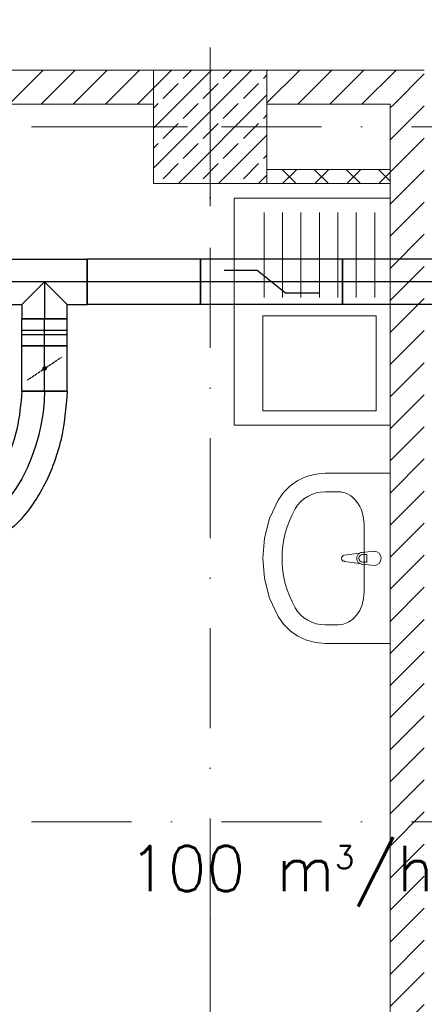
# Model space of a CAD drawing. Header units: millimetres. Extents: x -4612887 to -4536833, y -5457376 to -5415716.
# Tile 50 of 144: x -4581748 to -4580321, y -5451008 to -5447536. Entities that reach past the tile are written whole.
import ezdxf

# ---------------------------------------------------------------- set-up
doc = ezdxf.new("R2010")
doc.units = ezdxf.units.MM
doc.header["$MEASUREMENT"] = 0
doc.linetypes.add('DASHED', pattern=[0.75, 0.5, -0.25])
doc.linetypes.add('Kropki i Kreski', pattern=[670.277762, 352.777767, -176.388884, 0, -141.111112])
doc.layers.get('0').update_dxf_attribs({"color": 8, "lineweight": 18})
for name, color, linetype, lineweight in [('FLUID-N1', 7, 'Continuous', 30), ('FLUID-W1B', 7, 'Continuous', 30), ('FLUID-WT1-160-ARRGR', 7, 'Continuous', 25), ('Osie', 8, 'Continuous', 18), ('Slupy', 8, 'Continuous', 18), ('TECHNOLOGIA', 8, 'Continuous', 18), ('Ściany obudowa', 8, 'Continuous', 18), ('Ściany wewnętrzne', 7, 'Continuous', 18)]:
    doc.layers.add(name, color=color, linetype=linetype, lineweight=lineweight)
doc.layers.add('FLUID-W1B-SYM', color=7, linetype='Continuous')
doc.styles.add('FDBES', font='simplex.shx')
doc.linetypes.add('ZIGZAG', pattern='A,0.0001,-0.2,[131,ltypeshp.shx,S=0.2,R=0,X=-0.2,Y=0],-0.4,[131,ltypeshp.shx,S=0.2,R=180,X=0.2,Y=0],-0.2', length=0.8001)
pattern_1 = [(45, (-4559356.9, -5416807.61), (-56.56854, 56.56854), [])]

# ---------------------------------------------------------------- blocks, each defined once
blk = doc.blocks.new('*U411')
at = {"color": 26, "linetype": 'Continuous', "lineweight": -2}
for p, q in [((-80, 130), (80, 130)), ((-150, -80), (-150, 80)), ((150, 80), (150, -80))]:
    blk.add_line(p, q, dxfattribs=at)
at = {"color": 0, "linetype": 'ByBlock', "lineweight": -2}
for p, q in [((-80, 130), (-80, 80)), ((80, 80), (80, 130)), ((-80, 80), (-150, 80)), ((150, 80), (80, 80)), ((150, -80), (-150, -80))]:
    blk.add_line(p, q, dxfattribs=at)
at = {"color": 7, "linetype": 'Continuous'}
for p, q in [((-80, 80), (0, 0)), ((0, 0), (80, 80))]:
    blk.add_line(p, q, dxfattribs=at)
at = {"layer": 'FLUID-W1B-SYM', "color": 7, "linetype": 'Continuous'}
for p, q in [((0, 0), (0, 130)), ((-150, 0), (150, 0))]:
    blk.add_line(p, q, dxfattribs=at)
blk = doc.blocks.new('*U410')
at = {"color": 26, "linetype": 'Continuous', "lineweight": -2}
for p, q in [((-80, -80), (-80, 80)), ((80, 80), (80, -80))]:
    blk.add_line(p, q, dxfattribs=at)
at = {"color": 0, "linetype": 'ByBlock', "lineweight": -2}
for p, q in [((-80, 80), (80, 80)), ((-80, -80), (80, -80))]:
    blk.add_line(p, q, dxfattribs=at)
at = {"color": 7, "linetype": 'DASHED'}
blk.add_line((-40, 60), (40, -60), dxfattribs=at)
at = {"color": 7, "linetype": 'Continuous'}
blk.add_lwpolyline([(-4, 0, 8, 8, 1), (4, 0, 8, 8, 1)], format="xyseb", close=True, dxfattribs=at)
at = {"layer": 'FLUID-W1B-SYM', "color": 7, "linetype": 'Continuous'}
blk.add_line((-80, 0), (80, 0), dxfattribs=at)
blk = doc.blocks.new('*U409')
at = {"color": 26, "linetype": 'Continuous', "lineweight": -2}
for p, q in [((-47.5, -80), (-47.5, 80)), ((47.5, 80), (47.5, -80))]:
    blk.add_line(p, q, dxfattribs=at)
at = {"color": 0, "linetype": 'ByBlock', "lineweight": -2}
for p, q in [((-47.5, 80), (47.5, 80)), ((-47.5, -80), (47.5, -80))]:
    blk.add_line(p, q, dxfattribs=at)
at = {"color": 7, "linetype": 'Continuous'}
for p, q in [((-7.5, 80), (-7.5, -80)), ((7.5, 80), (7.5, -80))]:
    blk.add_line(p, q, dxfattribs=at)
at = {"layer": 'FLUID-W1B-SYM', "color": 7, "linetype": 'Continuous'}
blk.add_line((-47.5, 0), (47.5, 0), dxfattribs=at)
blk = doc.blocks.new('*U979')
at = {"color": 162, "linetype": 'Continuous', "lineweight": -2}
for p, q in [((-550, -480), (-550, 610)), ((550, 610), (550, 320)), ((425, -565), (-465, -565))]:
    blk.add_line(p, q, dxfattribs=at)
at = {"color": 0, "linetype": 'ByBlock', "lineweight": -2}
for p, q in [((-550, 565), (550, 565)), ((-520, 365), (550, 365)), ((-550, -435), (-520, -435)), ((-420, -535), (-420, -565)), ((380, -535), (380, -565))]:
    blk.add_line(p, q, dxfattribs=at)
at = {"color": 7, "linetype": 'Continuous'}
for p, q in [((-520, -435), (-520, 565)), ((520, 565), (520, 365)), ((380, -535), (-420, -535))]:
    blk.add_line(p, q, dxfattribs=at)
at = {"color": 0, "linetype": 'ByBlock', "lineweight": -2}
for radius in [900, 100]:
    blk.add_arc((-520, -535), radius, 0, 90, dxfattribs=at)
blk = doc.blocks.new('*U449')
at = {"color": 26, "linetype": 'Continuous', "lineweight": -2}
for p, q in [((-450, -80), (-450, 80)), ((450, 80), (450, -80))]:
    blk.add_line(p, q, dxfattribs=at)
at = {"color": 0, "linetype": 'ByBlock', "lineweight": -2}
for p, q in [((-450, 80), (450, 80)), ((-450, -80), (450, -80))]:
    blk.add_line(p, q, dxfattribs=at)
at = {"layer": 'FLUID-W1B-SYM', "color": 7, "linetype": 'Continuous'}
blk.add_line((-450, 0), (450, 0), dxfattribs=at)
blk = doc.blocks.new('*U451')
at = {"color": 26, "linetype": 'Continuous', "lineweight": -2}
for p, q in [((-200, -80), (-200, 80)), ((200, 80), (200, -80))]:
    blk.add_line(p, q, dxfattribs=at)
at = {"color": 0, "linetype": 'ByBlock', "lineweight": -2}
for p, q in [((-200, 80), (200, 80)), ((-200, -80), (200, -80))]:
    blk.add_line(p, q, dxfattribs=at)
at = {"layer": 'FLUID-W1B-SYM', "color": 7, "linetype": 'Continuous'}
blk.add_line((-200, 0), (200, 0), dxfattribs=at)
blk = doc.blocks.new('*U452')
at = {"color": 26, "linetype": 'Continuous', "lineweight": -2}
for p, q in [((-250, -80), (-250, 80)), ((250, 80), (250, -80))]:
    blk.add_line(p, q, dxfattribs=at)
at = {"color": 0, "linetype": 'ByBlock', "lineweight": -2}
for p, q in [((250, 80), (-250, 80)), ((250, -80), (-250, -80))]:
    blk.add_line(p, q, dxfattribs=at)
at = {"color": 7, "linetype": 'Continuous'}
for p, q in [((-50, 40), (-166.7, 40)), ((50, -40), (-50, 40)), ((166.7, -40), (50, -40))]:
    blk.add_line(p, q, dxfattribs=at)
at = {"layer": 'FLUID-W1B-SYM', "color": 7, "linetype": 'Continuous'}
blk.add_line((250, 0), (-250, 0), dxfattribs=at)
blk = doc.blocks.new('*U457')
at = {"color": 26, "linetype": 'Continuous', "lineweight": -2}
for p, q in [((222, 476.8), (382, 476.8)), ((0, -80), (0, 80))]:
    blk.add_line(p, q, dxfattribs=at)
at = {"color": 26, "linetype": 'ZIGZAG', "lineweight": -2, "ltscale": 50}
for points in [[(382, 476.8), (358.8, 303.2), (291.8, 129.6), (176.8, -14.2), (96.1, -61.7), (0, -80)], [(222, 476.8), (203.7, 342.6), (151.3, 206), (76.3, 110.3), (37.8, 87.3), (0, 80)]]:
    blk.add_spline(points, degree=3, dxfattribs=at)
at = {"layer": 'FLUID-W1B-SYM', "color": 7, "linetype": 'Continuous', "start_tangent": (0, -1), "end_tangent": (-1, 0)}
blk.add_spline([(302, 476.8), (0, 0)], degree=3, dxfattribs=at)

msp = doc.modelspace()

# ---------------------------------------------------------------- hatches: boundary and pattern name
at = {"layer": 'Slupy', "linetype": 'Continuous'}
h = msp.add_hatch(dxfattribs=at)
h.set_pattern_fill('BETON_ZBROJONY', color=8, style=0, pattern_type=2)
h.set_pattern_definition([(45, (-4559356.9, -5416807.61), (-70.71068, 70.71068), []), (45, (-4559392.25, -5416772.26), (-70.71068, 70.71068), [75, -25])])
h.paths.add_polyline_path([(-4581275.7, -5448114.1), (-4580875.7, -5448114.1), (-4580875.7, -5447714.1), (-4581275.7, -5447714.1)])
at = {"layer": 'Ściany obudowa', "linetype": 'Continuous'}
h = msp.add_hatch(dxfattribs=at)
h.set_pattern_fill('BLOCZKI_BETONOWE', color=8, style=0, pattern_type=2)
h.set_pattern_definition([(45, (-4559356.9, -5416807.61), (-56.56854, 56.56854), []), (135, (-4559356.9, -5416807.61), (56.56854, 56.56854), [])])
h.paths.add_polyline_path([(-4580440.7, -5448114.1), (-4580440.7, -5448064.1), (-4580875.7, -5448064.1), (-4580875.7, -5448114.1)])
at = {"layer": 'Ściany wewnętrzne', "linetype": 'Continuous'}
h = msp.add_hatch(dxfattribs=at)
h.set_pattern_fill('BLOCZKI_CERAMICZNE', color=8, style=0, pattern_type=2)
h.set_pattern_definition(pattern_1)
h.paths.add_polyline_path([(-4582690.7, -5447734.1), (-4582690.7, -5447834.1), (-4581275.7, -5447834.1), (-4581275.7, -5447714.1), (-4582690.7, -5447714.1)])
h = msp.add_hatch(dxfattribs=at)
h.set_pattern_fill('BLOCZKI_CERAMICZNE', color=8, style=0, pattern_type=2)
h.set_pattern_definition(pattern_1)
h.paths.add_polyline_path([(-4580875.7, -5447834.1), (-4580320.7, -5447834.1), (-4580320.7, -5447814.1), (-4580320.7, -5447714.1), (-4580875.7, -5447714.1)])
h = msp.add_hatch(dxfattribs=at)
h.set_pattern_fill('BLOCZKI_CERAMICZNE', color=8, style=0, pattern_type=2)
h.set_pattern_definition(pattern_1)
h.paths.add_polyline_path([(-4580320.7, -5453789.1), (-4580320.7, -5447834.1), (-4580440.7, -5447834.1), (-4580440.7, -5453789.1)])

# ---------------------------------------------------------------- linework, layer by layer
at = {"layer": 'Osie', "color": 8, "linetype": 'Kropki i Kreski'}
for p, q in [((-4581075.7, -5450704.9), (-4581075.7, -5422757.6)), ((-4551857, -5447914.1), (-4607179.5, -5447914.1)), ((-4551857, -5450364.1), (-4607179.5, -5450364.1)), ((-4581075.7, -5450704.9), (-4581075.7, -5455206.5))]:
    msp.add_line(p, q, dxfattribs=at)
msp.add_point((-4581075.7, -5450704.9), dxfattribs=at)
msp.add_point((-4581075.7, -5450704.9), dxfattribs=at)
at = {"layer": 'Slupy', "color": 8, "linetype": 'Continuous'}
for p, q in [((-4581075.7, -5447834.1), (-4581075.7, -5447634.1)), ((-4581155.7, -5447914.1), (-4581355.7, -5447914.1)), ((-4580995.7, -5447914.1), (-4580795.7, -5447914.1)), ((-4581075.7, -5447994.1), (-4581075.7, -5448194.1))]:
    msp.add_line(p, q, dxfattribs=at)
at = {"layer": 'Slupy', "color": 8, "linetype": 'Continuous', "flags": 128}
msp.add_lwpolyline([(-4581275.7, -5448114.1), (-4580875.7, -5448114.1), (-4580875.7, -5447714.1), (-4581275.7, -5447714.1)], close=True, dxfattribs=at)
at = {"layer": 'Slupy', "color": 8, "linetype": 'Continuous'}
msp.add_point((-4581075.7, -5447914.1), dxfattribs=at)
at = {"layer": 'TECHNOLOGIA', "color": 8, "linetype": 'Continuous'}
for p, q in [((-4580440.7, -5448165.7), (-4580990.7, -5448165.7)), ((-4580990.7, -5448165.7), (-4580990.7, -5448965.7)), ((-4580440.7, -5448965.7), (-4580440.7, -5448165.7)), ((-4580885.7, -5448515.7), (-4580885.7, -5448215.7)), ((-4580820.7, -5448515.7), (-4580820.7, -5448215.7)), ((-4580755.7, -5448515.7), (-4580755.7, -5448215.7)), ((-4580690.7, -5448515.7), (-4580690.7, -5448215.7)), ((-4580625.7, -5448515.7), (-4580625.7, -5448215.7)), ((-4580560.7, -5448515.7), (-4580560.7, -5448215.7)), ((-4580495.7, -5448515.7), (-4580495.7, -5448215.7)), ((-4580490.7, -5448580.7), (-4580890.7, -5448580.7)), ((-4580890.7, -5448580.7), (-4580890.7, -5448915.7)), ((-4580490.7, -5448915.7), (-4580490.7, -5448580.7)), ((-4580890.7, -5448915.7), (-4580490.7, -5448915.7)), ((-4580990.7, -5448965.7), (-4580440.7, -5448965.7)), ((-4580736.1, -5449146.8), (-4580766.7, -5449160.9)), ((-4580703.5, -5449138.2), (-4580736.1, -5449146.8)), ((-4580669.8, -5449135.4), (-4580703.5, -5449138.2)), ((-4580440.7, -5449135.4), (-4580669.8, -5449135.4)), ((-4580440.7, -5449735.4), (-4580440.7, -5449135.4)), ((-4580794.1, -5449179.8), (-4580817.6, -5449203.2)), ((-4580766.7, -5449160.9), (-4580794.1, -5449179.8)), ((-4580817.6, -5449203.2), (-4580836.3, -5449230.2)), ((-4580624, -5449200.6), (-4580669.8, -5449200.6)), ((-4580836.3, -5449230.2), (-4580866.2, -5449295.4)), ((-4580866.2, -5449295.4), (-4580884.5, -5449364.4)), ((-4580533, -5449554.2), (-4580533, -5449316.5)), ((-4580884.5, -5449364.4), (-4580890.7, -5449435.4)), ((-4580890.7, -5449435.4), (-4580884.5, -5449506.3)), ((-4580549.5, -5449417.6), (-4580602.4, -5449424.3)), ((-4580498, -5449410.4), (-4580540, -5449414.4)), ((-4580537.8, -5449421.8), (-4580522.9, -5449421.8)), ((-4580522.9, -5449421.8), (-4580522.9, -5449449)), ((-4580602.4, -5449446.5), (-4580549.5, -5449453.1)), ((-4580540, -5449456.4), (-4580498, -5449460.4)), ((-4580522.9, -5449449), (-4580537.8, -5449449)), ((-4580884.5, -5449506.3), (-4580866.2, -5449575.3)), ((-4580866.2, -5449575.3), (-4580836.3, -5449640.5)), ((-4580836.3, -5449640.5), (-4580817.6, -5449667.5)), ((-4580817.6, -5449667.5), (-4580794.1, -5449690.9)), ((-4580624, -5449670.1), (-4580669.8, -5449670.1)), ((-4580794.1, -5449690.9), (-4580766.7, -5449709.9)), ((-4580766.7, -5449709.9), (-4580736.1, -5449723.9)), ((-4580736.1, -5449723.9), (-4580703.5, -5449732.5)), ((-4580703.5, -5449732.5), (-4580669.8, -5449735.4)), ((-4580669.8, -5449735.4), (-4580440.7, -5449735.4))]:
    msp.add_line(p, q, dxfattribs=at)
for centre, radius, start, end in [((-4580601, -5449435.4), 11.2, 97.1389, 262.8611), ((-4580538.1, -5449435.4), 21.1, 122.771, 237.229), ((-4580537.8, -5449435.4), 13.6, 90, 270), ((-4580538.1, -5449435.4), 21.1, 95.1696, 122.771), ((-4580498, -5449435.4), 25, 270, 90), ((-4580538.1, -5449435.4), 21.1, 237.229, 264.8304)]:
    msp.add_arc(centre, radius, start, end, dxfattribs=at)
for centre, major_axis, ratio, start_param, end_param in [((-4580669.8, -5449316.5), (121.2, 0), 0.956522, 1.570796, 2.644618), ((-4580624, -5449316.7), (0, -116.1), 0.783646, 1.570796, 3.141593), ((-4580440.7, -5449435.4), (381.8, 0), 0.956522, 2.644618, 3.638567), ((-4580624, -5449554.1), (0, -116.1), 0.783646, 0, 1.570796), ((-4580669.8, -5449554.2), (121.2, 0), 0.956522, 3.638567, 4.712389)]:
    msp.add_ellipse(centre, major_axis=major_axis, ratio=ratio, start_param=start_param, end_param=end_param, dxfattribs=at)
for p in [(-4580549.5, -5449417.6), (-4580498, -5449410.4), (-4580602.4, -5449446.5), (-4580540, -5449456.4)]:
    msp.add_point(p, dxfattribs=at)
at = {"layer": 'Ściany obudowa', "color": 8, "linetype": 'Continuous', "flags": 128}
for points in [[(-4580440.7, -5448064.1), (-4580875.7, -5448064.1)], [(-4580440.7, -5448114.1), (-4580440.7, -5448064.1)], [(-4580875.7, -5448114.1), (-4580440.7, -5448114.1)]]:
    msp.add_lwpolyline(points, dxfattribs=at)
at = {"layer": 'Ściany wewnętrzne', "color": 8, "linetype": 'Continuous', "flags": 128}
for points in [[(-4580320.7, -5447714.1), (-4582690.7, -5447714.1)], [(-4582690.7, -5447834.1), (-4581275.7, -5447834.1)], [(-4580875.7, -5447834.1), (-4580440.7, -5447834.1)], [(-4580440.7, -5447834.1), (-4580440.7, -5453789.1)]]:
    msp.add_lwpolyline(points, dxfattribs=at)

# ---------------------------------------------------------------- block references
at = {"layer": 'FLUID-N1', "color": 162, "linetype": 'Continuous', "rotation": 270}
msp.add_blockref('*U979', (-4580390.7, -5447071.6), dxfattribs=at)
at = {"layer": 'FLUID-W1B', "color": 26, "linetype": 'Continuous'}
for name, p, rotation in [('*U411', (-4581659.7, -5448461.1), 180), ('*U451', (-4581309.7, -5448461.1), 180), ('*U449', (-4580159.7, -5448461.1), 180), ('*U409', (-4581659.7, -5448638.6), 90), ('*U410', (-4581659.7, -5448766.1), 90)]:
    msp.add_blockref(name, p, dxfattribs=dict(at, rotation=rotation))
for name, p in [('*U452', (-4580859.7, -5448461.1)), ('*U457', (-4581961.7, -5449322.8))]:
    msp.add_blockref(name, p, dxfattribs=at)

# ---------------------------------------------------------------- texts
at = {"layer": 'FLUID-WT1-160-ARRGR', "color": 60, "insert": (-4580824.9, -5450556.1), "char_height": 160, "attachment_point": 5, "style": 'FDBES'}
msp.add_mtext('100 m{\\A2;\\H0.5x;3}/h\\P', dxfattribs=at)

doc.saveas('drawing.dxf')
